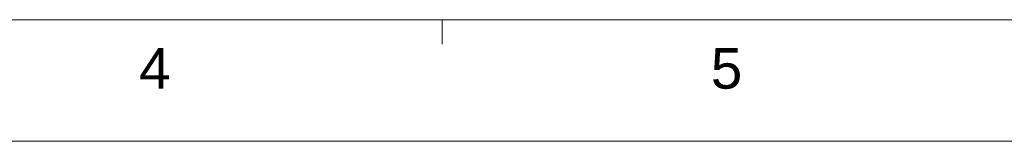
# Model space of a CAD drawing. Extents: x 1967 to 2561, y -57 to 363.
# Tile 5 of 22: x 2211 to 2333, y -57 to -42. Entities that reach past the tile are written whole.
import ezdxf
from ezdxf.enums import TextEntityAlignment as Align

# ---------------------------------------------------------------- set-up
doc = ezdxf.new("R2010")
doc.units = 0
doc.header["$LTSCALE"] = 15.367
doc.header["$MEASUREMENT"] = 0
doc.layers.get('0').update_dxf_attribs({"linetype": 'CONTINUOUS', "lineweight": 5})
doc.styles.add('TEXTSTYLE_1', font='arial.ttf')

msp = doc.modelspace()

# ---------------------------------------------------------------- linework, layer by layer
at = {"linetype": 'Continuous', "lineweight": 5}
for p, q in [((1981.511, -41.787), (2545.511, -41.787)), ((2263.511, -41.787), (2263.511, -44.787)), ((1966.511, -56.787), (2560.511, -56.787))]:
    msp.add_line(p, q, dxfattribs=at)

# ---------------------------------------------------------------- texts
at = {"linetype": 'Continuous', "lineweight": 5, "style": 'TEXTSTYLE_1'}
for s, p in [('4', (2228.074, -50.292)), ('5', (2298.574, -50.292))]:
    msp.add_text(s, height=5, dxfattribs=at).set_placement(p, align=Align.CENTER)

doc.saveas('drawing.dxf')
